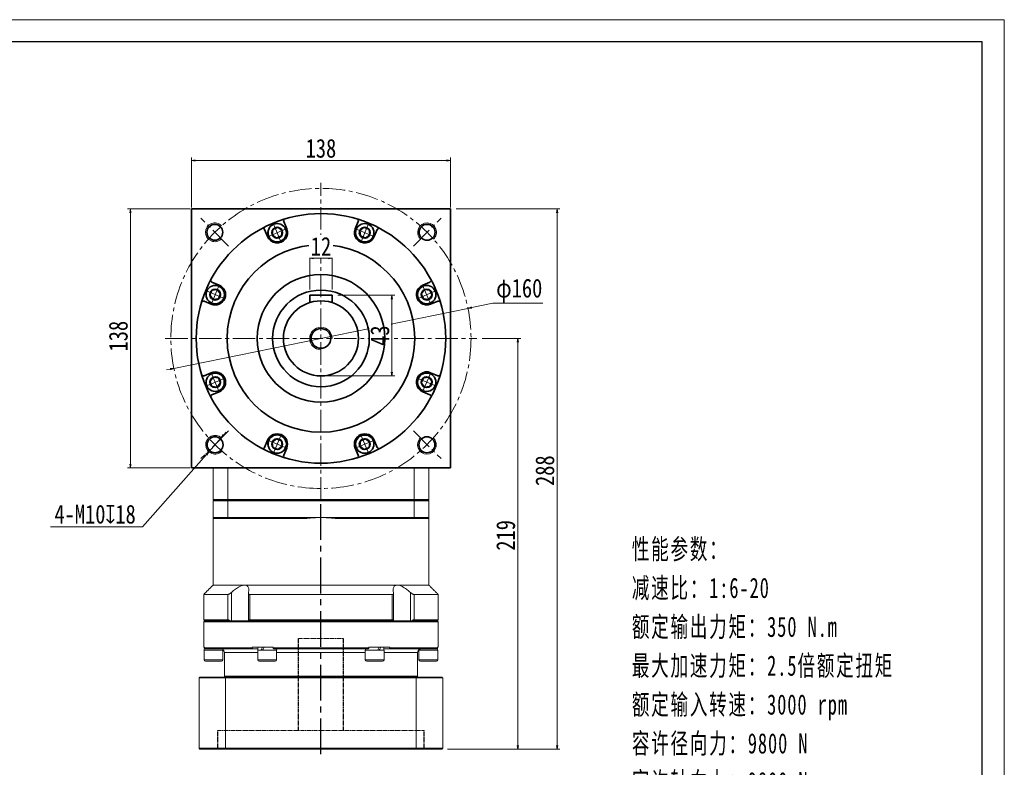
# Model space of a CAD drawing. Header units: millimetres. Extents: x -5 to 990, y 0 to 700.
# Tile 6 of 6: x 465 to 990, y 302 to 700. Entities that reach past the tile are written whole.
import ezdxf

# ---------------------------------------------------------------- set-up
doc = ezdxf.new("R2010")
doc.units = ezdxf.units.MM
doc.set_wipeout_variables(frame=1)
for name, pattern in [('CENTER2', [28.575, 19.05, -3.175, 3.175, -3.175]), ('DASHED', [0.75, 0.5, -0.25]), ('点画线', [18, 12, -2, 2, -2])]:
    doc.linetypes.add(name, pattern=pattern)
doc.layers.add('3中心线层', color=1, linetype='CENTER2')
for name, color, linetype, lineweight in [('中心线层', 1, '点画线', 18), ('图框_外框线', 7, 'Continuous', 18), ('尺寸线层', 3, 'Continuous', 18), ('粗实线层', 7, 'Continuous', 35)]:
    doc.layers.add(name, color=color, linetype=linetype, lineweight=lineweight)
doc.styles.add('宋体', font='SimSun.ttf', dxfattribs={"width": 0.8})
doc.styles.add('标准', font='txt', dxfattribs={"width": 0.667})
doc.dimstyles.new('A水平标注$0', dxfattribs={"dimtxt": 3.5, "dimasz": 2, "dimexe": 1.5, "dimexo": 3, "dimgap": 1.1, "dimtad": 1, "dimtoh": 1, "dimdec": 4, "dimdsep": 46, "dimtxsty": '宋体', "dimblk": 'OPEN', "dimcen": 3, "dimclrd": 3, "dimclre": 3, "dimclrt": 6, "dimadec": 0, "dimazin": 0, "dimtm": 1e-09, "dimtfac": 1, "dimtdec": 4, "dimtix": 1, "dimtmove": 0, "dimatfit": 3, "dimldrblk": 'OPEN', "dimfxl": 1, "dimtfill": 1, "dimtfillclr": 256, "dimlwd": 13, "dimlwe": 13, "dimarcsym": 0})
doc.dimstyles.new('D直径标注φ25', dxfattribs={"dimtxt": 3.5, "dimasz": 2, "dimexe": 1, "dimexo": 3, "dimtad": 1, "dimtoh": 1, "dimdec": 1, "dimdsep": 46, "dimtxsty": '宋体', "dimblk": 'OPEN', "dimcen": 3, "dimclrd": 3, "dimclre": 3, "dimclrt": 130, "dimadec": 0, "dimazin": 0, "dimtm": 1e-09, "dimtfac": 1, "dimtdec": 1, "dimtmove": 0, "dimatfit": 0, "dimldrblk": 'OPEN', "dimfxl": 1, "dimtfill": 1, "dimtfillclr": 256, "dimlwd": 13, "dimlwe": 13, "dimarcsym": 0})
doc.dimstyles.new('螺孔(M8-7H)', dxfattribs={"dimtxt": 3.5, "dimasz": 2, "dimexe": 1.25, "dimexo": 3, "dimtad": 1, "dimtoh": 1, "dimdec": 4, "dimdsep": 46, "dimtxsty": '宋体', "dimblk": 'OPEN', "dimcen": 3, "dimclrd": 3, "dimclre": 3, "dimclrt": 2, "dimadec": 0, "dimazin": 0, "dimtm": 1e-09, "dimtfac": 1, "dimtdec": 4, "dimtmove": 0, "dimatfit": 3, "dimldrblk": 'OPEN', "dimfxl": 1, "dimtfill": 1, "dimtfillclr": 256, "dimlwd": 9, "dimlwe": 9, "dimarcsym": 0})

# ---------------------------------------------------------------- blocks, each defined once
blk = doc.blocks.new('_Open')
at = {"color": 0, "linetype": 'ByBlock', "lineweight": -2}
for p, q in [((-1, 0.17), (0, 0)), ((-1, -0.17), (0, 0)), ((0, 0), (-1, 0))]:
    blk.add_line(p, q, dxfattribs=at)
blk = doc.blocks.new('*D14')
at = {"layer": 'Defpoints', "color": 0, "transparency": 16777216}
for p in [(559.28, 599.38), (524.42, 461.38), (559.28, 461.38)]:
    blk.add_point(p, dxfattribs=at)
at = {"layer": '尺寸线层', "color": 3, "lineweight": 13, "transparency": 16777216}
for p, q in [((556.28, 599.38), (522.92, 599.38)), ((524.42, 597.38), (524.42, 463.38)), ((556.28, 461.38), (522.92, 461.38))]:
    blk.add_line(p, q, dxfattribs=at)
at = {"layer": '尺寸线层', "color": 3, "lineweight": 13, "transparency": 16777216, "xscale": 2, "yscale": 2, "zscale": 2}
for p, rotation in [((524.42, 599.38), 90), ((524.42, 461.38), 270)]:
    blk.add_blockref('_Open', p, dxfattribs=dict(at, rotation=rotation))
at = {"layer": '尺寸线层', "color": 6, "transparency": 16777216, "insert": (518.03, 531.58), "char_height": 10, "attachment_point": 5, "rotation": 90, "style": '宋体', "bg_fill": 3, "box_fill_scale": 1.1, "bg_fill_color": 257, "bg_fill_transparency": 0}
blk.add_mtext('138', dxfattribs=at)
blk = doc.blocks.new('*D15')
at = {"layer": 'Defpoints', "color": 0, "transparency": 16777216}
for p in [(695.02, 625.26), (557.02, 597.12), (695.02, 597.12)]:
    blk.add_point(p, dxfattribs=at)
at = {"layer": '尺寸线层', "color": 3, "lineweight": 13, "transparency": 16777216}
for p, q in [((557.02, 600.12), (557.02, 626.76)), ((559.02, 625.26), (693.02, 625.26)), ((695.02, 600.12), (695.02, 626.76))]:
    blk.add_line(p, q, dxfattribs=at)
at = {"layer": '尺寸线层', "color": 3, "lineweight": 13, "transparency": 16777216, "xscale": 2, "yscale": 2, "zscale": 2, "rotation": 180}
blk.add_blockref('_Open', (557.02, 625.26), dxfattribs=at)
at = {"layer": '尺寸线层', "color": 3, "lineweight": 13, "transparency": 16777216, "xscale": 2, "yscale": 2, "zscale": 2}
blk.add_blockref('_Open', (695.02, 625.26), dxfattribs=at)
at = {"layer": '尺寸线层', "color": 6, "transparency": 16777216, "insert": (626.02, 631.65), "char_height": 10, "attachment_point": 5, "style": '宋体', "bg_fill": 3, "box_fill_scale": 1.1, "bg_fill_color": 257, "bg_fill_transparency": 0}
blk.add_mtext('138', dxfattribs=at)
blk = doc.blocks.new('*D24')
at = {"layer": 'Defpoints', "color": 0, "transparency": 16777216}
for p in [(704.4, 546.41), (547.65, 514.35)]:
    blk.add_point(p, dxfattribs=at)
at = {"layer": '尺寸线层', "color": 3, "lineweight": 13, "transparency": 16777216}
for p, q in [((547.65, 514.35), (704.4, 546.41)), ((717.6, 549.11), (706.36, 546.81)), ((744.35, 549.11), (717.6, 549.11)), ((545.69, 513.95), (543.73, 513.55))]:
    blk.add_line(p, q, dxfattribs=at)
at = {"layer": '尺寸线层', "color": 3, "lineweight": 13, "transparency": 16777216, "xscale": 2, "yscale": 2, "zscale": 2}
for p, rotation in [((704.4, 546.41), 191.5591783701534), ((547.65, 514.35), 11.55917837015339)]:
    blk.add_blockref('_Open', p, dxfattribs=dict(at, rotation=rotation))
at = {"layer": '尺寸线层', "color": 130, "transparency": 16777216, "insert": (731.72, 555.83), "char_height": 10, "attachment_point": 5, "style": '宋体', "bg_fill": 3, "box_fill_scale": 1.1, "bg_fill_color": 257, "bg_fill_transparency": 0}
blk.add_mtext('φ160', dxfattribs=at)
blk = doc.blocks.new('*X6')
at = {"layer": '中心线层', "linetype": '点画线', "lineweight": 18}
for p, q in [((0, -5.64), (0, 5.64)), ((-5.64, 0), (5.64, 0))]:
    blk.add_line(p, q, dxfattribs=at)
at = {"layer": '粗实线层'}
for p, q in [((-2.89, 0), (-1.44, 2.5)), ((-2.89, 0), (-1.44, -2.5)), ((-1.44, 2.5), (1.44, 2.5)), ((2.89, 0), (1.44, 2.5)), ((2.89, 0), (1.44, 2.5)), ((2.89, 0), (1.44, -2.5)), ((-1.44, -2.5), (1.44, -2.5))]:
    blk.add_line(p, q, dxfattribs=at)
blk.add_circle((0, 0), 2.89, dxfattribs=at)
for start, end in [(0, 180), (180, 360)]:
    blk.add_arc((0, 0), 4.89, start, end, dxfattribs=at)
blk = doc.blocks.new('*D33')
at = {"layer": 'Defpoints', "color": 0, "transparency": 16777216}
for p in [(632.02, 553.38), (626.02, 510.38), (663.86, 510.38)]:
    blk.add_point(p, dxfattribs=at)
at = {"layer": '尺寸线层', "color": 3, "lineweight": 13, "transparency": 16777216}
for p, q in [((635.02, 553.38), (665.36, 553.38)), ((663.86, 551.38), (663.86, 512.38)), ((629.02, 510.38), (665.36, 510.38))]:
    blk.add_line(p, q, dxfattribs=at)
at = {"layer": '尺寸线层', "color": 3, "lineweight": 13, "transparency": 16777216, "xscale": 2, "yscale": 2, "zscale": 2}
for p, rotation in [((663.86, 553.38), 90), ((663.86, 510.38), 270)]:
    blk.add_blockref('_Open', p, dxfattribs=dict(at, rotation=rotation))
at = {"layer": '尺寸线层', "color": 6, "transparency": 16777216, "insert": (657.47, 531.88), "char_height": 10, "attachment_point": 5, "rotation": 90, "style": '宋体', "bg_fill": 3, "box_fill_scale": 1.1, "bg_fill_color": 257, "bg_fill_transparency": 0}
blk.add_mtext('43', dxfattribs=at)
blk = doc.blocks.new('*D34')
at = {"layer": 'Defpoints', "color": 0, "transparency": 16777216}
for p in [(620.02, 573.09), (620.02, 553.38), (632.02, 553.38)]:
    blk.add_point(p, dxfattribs=at)
at = {"layer": '尺寸线层', "color": 3, "lineweight": 13, "transparency": 16777216}
for p, q in [((620.02, 556.38), (620.02, 574.59)), ((630.02, 573.09), (622.02, 573.09)), ((632.02, 556.38), (632.02, 574.59))]:
    blk.add_line(p, q, dxfattribs=at)
at = {"layer": '尺寸线层', "color": 3, "lineweight": 13, "transparency": 16777216, "xscale": 2, "yscale": 2, "zscale": 2, "rotation": 180}
blk.add_blockref('_Open', (620.02, 573.09), dxfattribs=at)
at = {"layer": '尺寸线层', "color": 3, "lineweight": 13, "transparency": 16777216, "xscale": 2, "yscale": 2, "zscale": 2}
blk.add_blockref('_Open', (632.02, 573.09), dxfattribs=at)
at = {"layer": '尺寸线层', "color": 6, "transparency": 16777216, "insert": (626.02, 579.45), "char_height": 10, "attachment_point": 5, "style": '宋体', "bg_fill": 3, "box_fill_scale": 1.1, "bg_fill_color": 257, "bg_fill_transparency": 0}
blk.add_mtext('12', dxfattribs=at)
blk = doc.blocks.new('*D9')
at = {"layer": 'Defpoints', "color": 0, "transparency": 16777216}
for p in [(695.02, 599.38), (690.52, 311.38), (751.91, 311.38)]:
    blk.add_point(p, dxfattribs=at)
at = {"layer": '尺寸线层', "color": 3, "lineweight": 13, "transparency": 16777216}
for p, q in [((698.02, 599.38), (753.41, 599.38)), ((751.91, 597.38), (751.91, 313.38)), ((693.52, 311.38), (753.41, 311.38))]:
    blk.add_line(p, q, dxfattribs=at)
at = {"layer": '尺寸线层', "color": 3, "lineweight": 13, "transparency": 16777216, "xscale": 2, "yscale": 2, "zscale": 2}
for p, rotation in [((751.91, 599.38), 90), ((751.91, 311.38), 270)]:
    blk.add_blockref('_Open', p, dxfattribs=dict(at, rotation=rotation))
at = {"layer": '尺寸线层', "color": 6, "transparency": 16777216, "insert": (745.41, 459.88), "char_height": 10, "attachment_point": 5, "rotation": 90, "style": '宋体', "bg_fill": 3, "box_fill_scale": 1.1, "bg_fill_color": 256, "bg_fill_true_color": 13158600, "bg_fill_transparency": 0}
blk.add_mtext('288', dxfattribs=at)
blk = doc.blocks.new('*D10')
at = {"layer": 'Defpoints', "color": 0, "transparency": 16777216}
for p in [(709.02, 530.38), (690.52, 311.38), (731.03, 311.38)]:
    blk.add_point(p, dxfattribs=at)
at = {"layer": '尺寸线层', "color": 3, "lineweight": 13, "transparency": 16777216}
for p, q in [((712.02, 530.38), (732.53, 530.38)), ((731.03, 528.38), (731.03, 313.38)), ((693.52, 311.38), (732.53, 311.38))]:
    blk.add_line(p, q, dxfattribs=at)
at = {"layer": '尺寸线层', "color": 3, "lineweight": 13, "transparency": 16777216, "xscale": 2, "yscale": 2, "zscale": 2}
for p, rotation in [((731.03, 530.38), 90), ((731.03, 311.38), 270)]:
    blk.add_blockref('_Open', p, dxfattribs=dict(at, rotation=rotation))
at = {"layer": '尺寸线层', "color": 6, "transparency": 16777216, "insert": (724.53, 425.38), "char_height": 10, "attachment_point": 5, "rotation": 90, "style": '宋体', "bg_fill": 3, "box_fill_scale": 1.1, "bg_fill_color": 256, "bg_fill_true_color": 13158600, "bg_fill_transparency": 0}
blk.add_mtext('219', dxfattribs=at)
blk = doc.blocks.new('*D35')
at = {"color": 3, "lineweight": 9, "transparency": 16777216}
for p, q in [((574.2, 478.95), (575.52, 480.45)), ((572.87, 477.45), (566.25, 469.95)), ((530.95, 430), (564.93, 468.46)), ((481.78, 430), (530.95, 430))]:
    blk.add_line(p, q, dxfattribs=at)
at = {"layer": 'Defpoints', "color": 0, "transparency": 16777216}
for p in [(572.87, 477.45), (566.25, 469.95)]:
    blk.add_point(p, dxfattribs=at)
at = {"color": 3, "lineweight": 9, "transparency": 16777216, "xscale": 2, "yscale": 2, "zscale": 2}
for p, rotation in [((572.87, 477.45), 228.5369481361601), ((566.25, 469.95), 48.53694813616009)]:
    blk.add_blockref('_Open', p, dxfattribs=dict(at, rotation=rotation))
at = {"color": 2, "transparency": 16777216, "insert": (505.62, 436.61), "char_height": 10, "attachment_point": 5, "style": '宋体', "bg_fill": 3, "box_fill_scale": 1.1, "bg_fill_color": 257, "bg_fill_transparency": 0}
blk.add_mtext('4-M10{\\famgdt|b0|i0|c0|p0;x}{18}', dxfattribs=at)

msp = doc.modelspace()

# ---------------------------------------------------------------- linework, layer by layer
at = {"color": 7, "linetype": 'Continuous', "lineweight": 15}
for p, q in [((568.52412, 461.37784), (568.52412, 444.37784)), ((576.32754, 444.37784), (576.32754, 461.37784)), ((675.7207, 461.37784), (675.7207, 444.37784)), ((683.52412, 444.37784), (683.52412, 461.37784)), ((683.02412, 444.37784), (675.53422, 444.37784)), ((675.7207, 443.87784), (675.7207, 434.87784)), ((675.7207, 443.87784), (683.52412, 443.87784)), ((683.52412, 434.87784), (683.52412, 443.87784)), ((675.7207, 434.87784), (626.02412, 434.87784)), ((633.59049, 434.37784), (675.53422, 434.37784)), ((675.53422, 434.37784), (683.02412, 434.37784)), ((683.52412, 434.87784), (675.7207, 434.87784)), ((576.34011, 393.87784), (563.52412, 393.87784)), ((585.36548, 398.87784), (568.52412, 398.87784)), ((576.34011, 393.87784), (576.34011, 380.37784)), ((578.37888, 379.87784), (578.37888, 395.02521)), ((666.68276, 398.87784), (585.36548, 398.87784)), ((663.94179, 393.87784), (588.10645, 393.87784)), ((588.10645, 380.37784), (588.10645, 393.87784)), ((663.94179, 393.87784), (663.94179, 380.37784)), ((683.52412, 398.87784), (666.68276, 398.87784)), ((673.66936, 395.02521), (673.66936, 379.87784)), ((675.70812, 380.37784), (675.70812, 393.87784)), ((576.34011, 380.37784), (563.52412, 380.37784)), ((563.52412, 379.37784), (626.02412, 379.37784)), ((626.02412, 379.87784), (564.02412, 379.87784)), ((564.02412, 379.87784), (577.56149, 379.87784)), ((587.35406, 379.87784), (664.69418, 379.87784)), ((663.94179, 380.37784), (588.10645, 380.37784)), ((563.52412, 365.87784), (563.858, 365.87784)), ((568.77412, 364.27784), (563.77412, 364.27784)), ((563.858, 365.37784), (563.858, 365.87784)), ((589.35373, 365.37784), (563.858, 365.37784)), ((564.35167, 364.87784), (589.67595, 364.87784)), ((573.77412, 364.27784), (568.77412, 364.27784)), ((574.52412, 362.87784), (592.39912, 362.87784)), ((589.35373, 365.87784), (589.35373, 365.37784)), ((589.35373, 365.87784), (600.52839, 365.87784)), ((589.67595, 364.87784), (592.45912, 364.87784)), ((601.72925, 364.27784), (592.39912, 364.27784)), ((600.52839, 365.37784), (600.52839, 365.87784)), ((651.51985, 365.37784), (600.52839, 365.37784)), ((600.69984, 364.87784), (651.3484, 364.87784)), ((602.39912, 364.27784), (601.72925, 364.27784)), ((602.39912, 362.87784), (649.64912, 362.87784)), ((602.71087, 364.87784), (602.89912, 364.87784)), ((649.14912, 364.87784), (649.33737, 364.87784)), ((659.64912, 364.27784), (649.64912, 364.27784)), ((651.51985, 365.87784), (651.51985, 365.37784)), ((651.51985, 365.87784), (662.6945, 365.87784)), ((659.58912, 364.87784), (662.37229, 364.87784)), ((659.64912, 362.87784), (677.52412, 362.87784)), ((662.37229, 364.87784), (687.69657, 364.87784)), ((662.6945, 365.37784), (662.6945, 365.87784)), ((568.77412, 359.02784), (563.77412, 359.02784)), ((564.52412, 358.27784), (568.77412, 358.27784)), ((573.77412, 359.02784), (568.77412, 359.02784)), ((568.77412, 358.27784), (573.02412, 358.27784)), ((601.72925, 359.02784), (592.39912, 359.02784)), ((593.14912, 358.27784), (601.07973, 358.27784)), ((601.07973, 358.27784), (601.64912, 358.27784)), ((602.39912, 359.02784), (601.72925, 359.02784)), ((659.64912, 359.02784), (649.64912, 359.02784)), ((650.39912, 358.27784), (658.89912, 358.27784)), ((679.02412, 358.27784), (687.52412, 358.27784)), ((561.02412, 349.37784), (575.21811, 349.37784)), ((561.02412, 349.37784), (561.02412, 311.87784)), ((575.39063, 349.87784), (561.52412, 349.87784)), ((677.52412, 350.37784), (574.52412, 350.37784)), ((575.21811, 349.37784), (676.83012, 349.37784)), ((575.21811, 311.87784), (575.21811, 349.37784)), ((676.65761, 349.87784), (575.39063, 349.87784)), ((676.83012, 349.37784), (676.83012, 311.87784)), ((575.21811, 311.87784), (561.02412, 311.87784)), ((561.52412, 311.37784), (575.39063, 311.37784)), ((676.83012, 311.87784), (575.21811, 311.87784)), ((575.39063, 311.37784), (676.65761, 311.37784))]:
    msp.add_line(p, q, dxfattribs=at)
at = {"color": 6, "linetype": 'DASHED', "lineweight": 15}
for p, q in [((614.02412, 370.37784), (638.02412, 370.37784)), ((571.02412, 321.37784), (681.02412, 321.37784))]:
    msp.add_line(p, q, dxfattribs=at)
at = {"color": 7, "linetype": 'Continuous', "lineweight": 15}
for centre, radius, start, end in [((569.44576, 586.93656), 5, 43.2191625, 315.1591555), ((682.60248, 586.93656), 5, 313.1992681, 224.8408445), ((569.56371, 473.70137), 5, 46.7509794, 316.9002039), ((682.48453, 473.70137), 5, 133.2490206, 46.6813654), ((626.02412, 377.37784), 57.5, 90, 97.5614297), ((626.02412, 377.37784), 57.5, 82.4385703, 90), ((572.52412, 362.87784), 2, 0, 30.1681269), ((679.52412, 362.87784), 2, 149.8150812, 180), ((564.52412, 359.02784), 0.75, 180, 270), ((573.02412, 359.02784), 0.75, 270, 0), ((593.14912, 359.02784), 0.75, 180, 270), ((601.64912, 359.02784), 0.75, 270, 0), ((650.39912, 359.02784), 0.75, 180, 270), ((658.89912, 359.02784), 0.75, 270, 0), ((679.02412, 359.02784), 0.75, 180, 270)]:
    msp.add_arc(centre, radius, start, end, dxfattribs=at)
at = {"color": 7, "linetype": 'Continuous', "lineweight": 15, "extrusion": (0, 0, -1)}
for centre, major_axis, ratio, start_param, end_param in [((568.77412, 365.87784), (0, 8.55633), 0.577350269, 4.618754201, 4.71238898), ((568.77412, 364.27784), (0, 8.55633), 0.577350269, 4.71238898, 4.837645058), ((597.39912, 365.87784), (4.54557, 8.49348), 0.227735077, 4.403003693, 4.591107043), ((597.39912, 364.27784), (4.54557, 8.49348), 0.227735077, 4.591107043, 4.779210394), ((597.39912, 365.87784), (3.07332, 5.74255), 0.227735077, 4.452374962, 4.591107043), ((654.64912, 365.87784), (4.54557, 8.49348), 0.227735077, 1.44951439, 1.63761774), ((654.64912, 364.27784), (3.07332, 5.74255), 0.227735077, 1.310782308, 1.44951439), ((654.64912, 364.27784), (4.54557, 8.49348), 0.227735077, 1.261411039, 1.44951439)]:
    msp.add_ellipse(centre, major_axis=major_axis, ratio=ratio, start_param=start_param, end_param=end_param, dxfattribs=at)
at = {"color": 7, "linetype": 'Continuous', "lineweight": 15}
for points in [[(675.7207, 443.87784), (675.53422, 444.37784)], [(683.02412, 444.37784), (683.52412, 443.87784)], [(675.7207, 434.87784), (675.53422, 434.37784)], [(683.02412, 434.37784), (683.52412, 434.87784)], [(683.52412, 434.87784), (683.52412, 398.87784)], [(563.52412, 393.87784), (568.52412, 398.87784)], [(563.52412, 380.37784), (563.52412, 393.87784)], [(587.31981, 379.87784), (587.31981, 394.64774)], [(664.72842, 394.64804), (664.72842, 379.87784)], [(564.02412, 379.87784), (563.52412, 380.37784)], [(563.52412, 379.37784), (564.02412, 379.87784)], [(563.52412, 365.87784), (563.52412, 379.37784)], [(563.77412, 359.02784), (563.77412, 364.27784)], [(563.858, 365.37784), (564.35167, 364.87784)], [(573.71412, 364.50289), (573.71412, 364.27784)], [(573.77412, 364.27784), (573.77412, 359.02784)], [(574.52412, 350.37784), (574.52412, 362.87784)], [(589.67595, 364.87784), (589.35373, 365.37784)], [(592.39912, 359.02784), (592.39912, 364.27784)], [(592.45912, 364.27784), (592.45912, 365.87784)], [(600.52839, 365.37784), (600.69984, 364.87784)], [(602.33912, 364.87784), (602.33912, 364.27784)], [(602.39912, 364.27784), (602.39912, 359.02784)], [(649.64912, 359.02784), (649.64912, 364.27784)], [(649.70912, 364.27784), (649.70912, 364.87784)], [(651.3484, 364.87784), (651.51985, 365.37784)], [(659.58912, 365.87784), (659.58912, 364.27784)], [(659.64912, 364.27784), (659.64912, 359.02784)], [(662.6945, 365.37784), (662.37229, 364.87784)], [(677.52412, 362.87784), (677.52412, 350.37784)], [(678.27412, 359.02784), (678.27412, 364.27784)], [(678.33412, 364.27784), (678.33412, 364.47023)], [(561.02412, 349.37784), (561.52412, 349.87784)], [(575.02412, 349.87784), (574.52412, 350.37784)], [(575.39063, 349.87784), (575.21811, 349.37784)], [(676.83012, 349.37784), (676.65761, 349.87784)], [(677.52412, 350.37784), (677.02412, 349.87784)], [(561.52412, 311.37784), (561.02412, 311.87784)], [(575.21811, 311.87784), (575.39063, 311.37784)], [(676.65761, 311.37784), (676.83012, 311.87784)]]:
    msp.add_open_spline(points, degree=1, dxfattribs=at)
for points, knots in [([(578.37888, 395.02521), (578.12023, 394.8037), (577.69342, 394.43817), (577.06663, 394.0748), (576.6307, 393.90316), (576.42594, 393.88532), (576.34011, 393.87784)], [0, 0, 0, 0, 0.923658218, 1.524159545, 2.020218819, 2.378137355, 2.378137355, 2.378137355, 2.378137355]), ([(585.36548, 398.87784), (584.96395, 398.83948), (584.13281, 398.76007), (582.80057, 398.20605), (581.57535, 397.51784), (580.08727, 396.51607), (579.06785, 395.62645), (578.37888, 395.02521)], [0, 0, 0, 0, 1.493533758, 3.091577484, 4.322036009, 5.554470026, 8.123989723, 8.123989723, 8.123989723, 8.123989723]), ([(587.37084, 395.02521), (587.42232, 395.25847), (587.5257, 395.72684), (587.58053, 396.44636), (587.52473, 397.17459), (587.31292, 397.81101), (586.9686, 398.30136), (586.5502, 398.62364), (586.04161, 398.81934), (585.63574, 398.8753), (585.39757, 398.87754), (585.36548, 398.87784)], [0, 0, 0, 0, 0.626246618, 1.257495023, 2.032414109, 2.823629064, 3.42820033, 4.048095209, 4.555440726, 5.077036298, 5.158257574, 5.158257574, 5.158257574, 5.158257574]), ([(588.10645, 393.87784), (588.0382, 393.88115), (587.89935, 393.88788), (587.72664, 393.94113), (587.58317, 394.02242), (587.45978, 394.14196), (587.36699, 394.30675), (587.31829, 394.52038), (587.31594, 394.76118), (587.35243, 394.93668), (587.37084, 395.02521)], [0, 0, 0, 0, 0.165195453, 0.336098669, 0.501143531, 0.67031152, 0.899665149, 1.135559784, 1.381616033, 1.632058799, 1.632058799, 1.632058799, 1.632058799]), ([(664.6774, 395.02521), (664.69916, 394.91501), (664.7433, 394.69144), (664.71735, 394.42426), (664.63845, 394.21857), (664.53377, 394.08019), (664.39599, 393.97687), (664.24921, 393.9162), (664.09539, 393.88335), (663.9933, 393.87969), (663.94179, 393.87784)], [0, 0, 0, 0, 0.312581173, 0.634124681, 0.837734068, 1.046108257, 1.214079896, 1.386575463, 1.508153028, 1.631948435, 1.631948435, 1.631948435, 1.631948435]), ([(666.68276, 398.87784), (666.50195, 398.86868), (666.13574, 398.85013), (665.66681, 398.69981), (665.26537, 398.46058), (664.89484, 398.07773), (664.61169, 397.52075), (664.47253, 396.77472), (664.48443, 395.93703), (664.61274, 395.33072), (664.6774, 395.02521)], [0, 0, 0, 0, 0.468845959, 0.949596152, 1.451964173, 1.965089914, 2.734777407, 3.526210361, 4.335728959, 5.157885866, 5.157885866, 5.157885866, 5.157885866]), ([(673.66936, 395.02521), (673.14266, 395.49017), (672.29106, 396.24196), (671.00134, 397.17396), (669.97266, 397.81363), (669.00579, 398.30268), (667.93773, 398.72052), (667.1575, 398.87343), (666.71522, 398.87754), (666.68276, 398.87784)], [0, 0, 0, 0, 1.980910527, 3.202878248, 4.450542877, 5.416537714, 6.381330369, 7.998144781, 8.126222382, 8.126222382, 8.126222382, 8.126222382]), ([(675.70812, 393.87784), (675.58745, 393.89182), (675.34664, 393.91973), (674.84044, 394.14725), (674.25687, 394.5147), (673.86947, 394.85133), (673.66936, 395.02521)], [0, 0, 0, 0, 0.48914015, 0.976123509, 1.653805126, 2.377879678, 2.377879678, 2.377879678, 2.377879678]), ([(576.34011, 380.37784), (576.46066, 380.36367), (576.70121, 380.33541), (577.13982, 380.1417), (577.4246, 379.9635), (577.56149, 379.87784)], [0, 0, 0, 0, 0.457440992, 0.912864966, 1.334419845, 1.334419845, 1.334419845, 1.334419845]), ([(587.35406, 379.87784), (587.40242, 379.98862), (587.49134, 380.19229), (587.77766, 380.35362), (588.01077, 380.37079), (588.10645, 380.37784)], [0, 0, 0, 0, 0.4023771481, 0.7397651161, 0.974629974, 0.974629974, 0.974629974, 0.974629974]), ([(663.94179, 380.37784), (664.07562, 380.36367), (664.34268, 380.33541), (664.58796, 380.1417), (664.6597, 379.9635), (664.69418, 379.87784)], [0, 0, 0, 0, 0.33430891, 0.6671437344, 0.9752262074, 0.9752262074, 0.9752262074, 0.9752262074]), ([(674.48675, 379.87784), (674.66672, 379.98862), (674.9976, 380.19229), (675.42574, 380.35362), (675.62595, 380.37079), (675.70812, 380.37784)], [0, 0, 0, 0, 0.551089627, 1.013171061, 1.334838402, 1.334838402, 1.334838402, 1.334838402]), ([(574.25389, 363.88466), (574.25119, 363.89249), (574.2424, 363.91802), (573.87127, 364.4777), (573.26401, 364.83103), (572.79915, 364.86739), (572.66549, 364.87784)], [0, 0, 0, 0, 0.326549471, 1.065534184, 1.708406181, 1.967821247, 1.967821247, 1.967821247, 1.967821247]), ([(602.33912, 364.73671), (602.37498, 364.75746), (602.53967, 364.8528), (602.63573, 364.86685), (602.71087, 364.87784)], [0, 0, 0, 0, 0.0872534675, 0.4007646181, 0.4007646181, 0.4007646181, 0.4007646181]), ([(649.33737, 364.87784), (649.42336, 364.86609), (649.51252, 364.85391), (649.70237, 364.745), (649.70912, 364.74113)], [0, 0, 0, 0, 0.3845346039, 0.3986983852, 0.3986983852, 0.3986983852, 0.3986983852]), ([(679.38274, 364.87784), (679.1987, 364.85885), (678.65442, 364.8027), (678.16488, 364.414), (677.88162, 364.0546), (677.76513, 363.82981), (677.78838, 363.87344), (677.79436, 363.88467)], [0, 0, 0, 0, 0.371254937, 1.097915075, 1.483628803, 1.880459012, 2.017902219, 2.017902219, 2.017902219, 2.017902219])]:
    msp.add_open_spline(points, degree=3, knots=knots, dxfattribs=at)
at = {"layer": '3中心线层'}
msp.add_line((626.02412, 308.76115), (626.02412, 444.37784), dxfattribs=at)
at = {"layer": '3中心线层', "color": 6, "linetype": 'DASHED'}
for p, q in [((614.02412, 321.37784), (614.02412, 370.37784)), ((638.02412, 321.37784), (638.02412, 370.37784)), ((571.02412, 311.37784), (571.02412, 321.37784)), ((681.02412, 311.37784), (681.02412, 321.37784))]:
    msp.add_line(p, q, dxfattribs=at)
at = {"layer": '中心线层'}
for p, q in [((576.78377, 579.61819), (561.92738, 594.47458)), ((675.26447, 579.61819), (690.12086, 594.47458)), ((576.78377, 481.13749), (561.92738, 466.28109)), ((675.26447, 481.13749), (690.12086, 466.28109))]:
    msp.add_line(p, q, dxfattribs=at)
at = {"layer": '粗实线层'}
for p, q in [((695.02412, 599.37784), (557.02412, 599.37784)), ((557.02412, 599.37784), (557.02412, 461.37784)), ((695.02412, 461.37784), (695.02412, 599.37784)), ((597.59909, 584.62973), (596.00074, 588.48848)), ((607.76177, 588.83925), (606.16342, 592.698)), ((644.28647, 588.83925), (645.88482, 592.698)), ((654.44915, 584.62973), (656.04749, 588.48848)), ((571.77223, 501.95281), (567.91347, 500.35446)), ((680.27601, 501.95281), (684.13476, 500.35446)), ((597.59909, 476.12594), (596.00074, 472.26719)), ((654.44915, 476.12594), (656.04749, 472.26719)), ((607.76177, 471.91643), (606.16342, 468.05767)), ((644.28647, 471.91643), (645.88482, 468.05767)), ((557.02412, 461.37784), (695.02412, 461.37784)), ((568.52412, 461.37784), (683.52412, 461.37784))]:
    msp.add_line(p, q, dxfattribs=at)
for centre, radius in [((626.02412, 530.37784), 66.5), ((569.44576, 586.93656), 4.25), ((682.60248, 586.93656), 4.25), ((569.56371, 473.70137), 4.25), ((682.48453, 473.70137), 4.25)]:
    msp.add_circle(centre, radius, dxfattribs=at)
for centre, radius, start, end in [((607.0873, 593.08068), 1, 106.8047151, 202.5000301), ((644.96094, 593.08068), 1, 337.4999699, 73.1952849), ((595.07687, 588.1058), 1, 22.4999699, 118.1952849), ((602.68043, 586.73449), 5.5, 202.5, 22.5), ((649.36781, 586.73449), 5.5, 157.5, 337.5), ((656.97137, 588.1058), 1, 61.8047151, 157.5000301), ((568.29616, 499.43058), 1, 112.4999699, 208.1952849), ((683.75208, 499.43058), 1, 331.8047151, 67.5000301), ((602.68043, 474.02119), 5.5, 337.5, 157.5), ((649.36781, 474.02119), 5.5, 22.5, 202.5), ((595.07687, 472.64987), 1, 241.8047151, 337.5000301), ((607.0873, 467.67499), 1, 157.4999699, 253.1952849), ((644.96094, 467.67499), 1, 286.8047151, 22.5000301), ((656.97137, 472.64987), 1, 202.4999699, 298.1952849)]:
    msp.add_arc(centre, radius, start, end, dxfattribs=at)

# ---------------------------------------------------------------- block references
at = {"layer": '粗实线层', "rotation": 337.5000000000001}
msp.add_blockref('*X6', (649.36781, 586.73449), dxfattribs=at)

# ---------------------------------------------------------------- texts
at = {"layer": '尺寸线层', "insert": (791.73284, 423.52019), "char_height": 6.3, "width": 160.8832739, "attachment_point": 1, "line_spacing_factor": 1.15057, "style": '标准'}
msp.add_mtext('{\\H1.71429x;\\T1.1;性能参数：\\P减速比：1:6-20\\P额定输出力矩：350 N.m\\P最大加速力矩：2.5倍额定扭矩\\P额定输入转速：3000 rpm\\P容许径向力：9800 N\\P容许轴向力：9800 N\\P回程间隙：≤10 arcmin\\P使用寿命：＞20000 h\\P使用温度：-10℃~80℃}', dxfattribs=at)

# ---------------------------------------------------------------- next in the draw order: dimensions: what is measured, and where the dimension line sits
at = {"layer": '尺寸线层'}
dim = msp.add_linear_dim(base=(524.42308, 461.37784), p1=(559.27833, 599.37784), p2=(559.27833, 461.37784), angle=270, dimstyle='A水平标注$0', override={"dimtxt": 10, "dimgap": 1.5, "dimblk": 'Open', "dimtfill": 1, "dimtfillclr": 256}, dxfattribs=at)
dim.commit()
dim.dimension.update_dxf_attribs({"geometry": '*D14', "text_midpoint": (524.42308, 531.5784), "dimtype": 160})

# ---------------------------------------------------------------- next in the draw order: linework, layer by layer
at = {"layer": '中心线层'}
msp.add_line((543.02412, 530.37784), (709.02412, 530.37784), dxfattribs=at)

# ---------------------------------------------------------------- next in the draw order: dimensions: what is measured, and where the dimension line sits
at = {"layer": '尺寸线层'}
dim = msp.add_linear_dim(base=(695.02412, 625.26305), p1=(557.02412, 597.12362), p2=(695.02412, 597.12362), dimstyle='A水平标注$0', override={"dimtxt": 10, "dimgap": 1.5, "dimblk": 'Open', "dimtfill": 1, "dimtfillclr": 256}, dxfattribs=at)
dim.commit()
dim.dimension.update_dxf_attribs({"geometry": '*D15', "text_midpoint": (626.02412, 625.26305), "dimtype": 160})

# ---------------------------------------------------------------- next in the draw order: linework, layer by layer
at = {"layer": '中心线层'}
msp.add_line((626.02412, 444.37784), (626.02412, 613.37784), dxfattribs=at)
msp.add_circle((626.02412, 530.37784), 80, dxfattribs=at)

# ---------------------------------------------------------------- next in the draw order: dimensions: what is measured, and where the dimension line sits
at = {"layer": '尺寸线层'}
dim = msp.add_diameter_dim_2p(p1=(547.64666, 514.34744), p2=(704.40158, 546.40823), dimstyle='D直径标注φ25', override={"dimtxt": 10, "dimgap": 1.5, "dimpost": 'φ<>'}, dxfattribs=at)
dim.commit()
dim.dimension.update_dxf_attribs({"geometry": '*D24', "text_midpoint": (717.59526, 549.10671), "dimtype": 163})

# ---------------------------------------------------------------- next in the draw order: linework, layer by layer
at = {"layer": '粗实线层'}
for p, q in [((571.77223, 558.80286), (567.91347, 560.40121)), ((680.27601, 558.80286), (684.13476, 560.40121)), ((632.02412, 553.37784), (620.02412, 553.37784)), ((620.02412, 553.37784), (620.02412, 549.45662)), ((632.02412, 553.37784), (632.02412, 549.45662)), ((567.56271, 548.64019), (563.70396, 550.23854)), ((684.48553, 548.64019), (688.34428, 550.23854)), ((567.56271, 512.11548), (563.70396, 510.51714)), ((684.48553, 512.11548), (688.34428, 510.51714))]:
    msp.add_line(p, q, dxfattribs=at)
for radius in [50, 20, 5.25]:
    msp.add_circle((626.02412, 530.37784), radius, dxfattribs=at)
for centre, radius, start, end in [((568.29616, 561.32509), 1, 151.8047151, 247.5000301), ((683.75208, 561.32509), 1, 292.4999699, 28.1952849), ((569.66747, 553.72153), 5.5, 247.5, 67.5), ((682.38077, 553.72153), 5.5, 112.5, 292.5), ((563.32127, 549.31466), 1, 67.4999699, 163.1952849), ((688.72696, 549.31466), 1, 16.8047151, 112.5000301), ((563.32127, 511.44102), 1, 196.8047151, 292.5000301), ((569.66747, 507.03415), 5.5, 292.5, 112.5), ((682.38077, 507.03415), 5.5, 67.5, 247.5), ((688.72696, 511.44102), 1, 247.4999699, 343.1952849)]:
    msp.add_arc(centre, radius, start, end, dxfattribs=at)
at = {"layer": '粗实线层', "lineweight": 18}
msp.add_arc((626.02412, 530.37784), 6, 0, 270, dxfattribs=at)

# ---------------------------------------------------------------- next in the draw order: dimensions: what is measured, and where the dimension line sits
at = {"layer": '尺寸线层'}
dim = msp.add_linear_dim(base=(663.86208, 510.37784), p1=(632.02412, 553.37784), p2=(626.02412, 510.37784), angle=270, dimstyle='A水平标注$0', override={"dimtxt": 10, "dimgap": 1.5, "dimblk": 'Open', "dimtfill": 1, "dimtfillclr": 256}, dxfattribs=at)
dim.commit()
dim.dimension.update_dxf_attribs({"geometry": '*D33', "text_midpoint": (663.86208, 531.87784), "dimtype": 160})

# ---------------------------------------------------------------- next in the draw order: wipeouts: each hides what was drawn before it
for points in [[(607.1982, 588.60581), (606.82021, 589.33724), (606.82021, 589.33724), (605.93808, 590.38138), (604.80141, 591.14057), (603.49902, 591.55549), (602.13266, 591.59371), (600.80911, 591.25226), (600.80911, 591.25226), (600.80911, 591.25226), (599.63177, 590.55781), (598.69264, 589.56462), (598.0651, 588.3503), (597.79818, 587.00972), (597.91274, 585.64764), (597.91274, 585.64764), (597.91274, 585.64764), (598.16266, 584.86317), (598.16266, 584.86317), (598.16266, 584.86317), (598.80093, 583.75764), (599.70359, 582.85499), (600.80911, 582.21672), (602.04216, 581.88632), (603.3187, 581.88632), (604.55175, 582.21672), (604.55175, 582.21672), (604.55175, 582.21672), (605.85623, 583.0161), (606.84984, 584.17947), (607.43532, 585.59294), (607.55535, 587.11815)], [(571.53879, 558.2393), (570.75431, 558.48922), (570.75431, 558.48922), (569.39223, 558.60377), (568.05166, 558.33686), (566.83734, 557.70931), (565.84415, 556.77019), (565.1497, 555.59285), (565.1497, 555.59285), (565.1497, 555.59285), (564.80824, 554.26929), (564.84647, 552.90294), (565.26139, 551.60054), (566.02058, 550.46387), (567.06472, 549.58174), (567.06472, 549.58174), (567.06472, 549.58174), (567.79615, 549.20376), (567.79615, 549.20376), (567.79615, 549.20376), (569.02919, 548.87336), (570.30574, 548.87336), (571.53879, 549.20376), (572.64431, 549.84203), (573.54696, 550.74468), (574.18524, 551.8502), (574.18524, 551.8502), (574.18524, 551.8502), (574.54239, 553.33786), (574.42236, 554.86307), (573.83688, 556.27654), (572.84327, 557.43991)], [(684.25209, 549.20376), (684.98352, 549.58174), (684.98352, 549.58174), (686.02766, 550.46387), (686.78685, 551.60054), (687.20177, 552.90294), (687.23999, 554.26929), (686.89854, 555.59285), (686.89854, 555.59285), (686.89854, 555.59285), (686.20409, 556.77019), (685.2109, 557.70931), (683.99658, 558.33686), (682.656, 558.60377), (681.29392, 558.48922), (681.29392, 558.48922), (681.29392, 558.48922), (680.50945, 558.2393), (680.50945, 558.2393), (680.50945, 558.2393), (679.40393, 557.60102), (678.50127, 556.69837), (677.863, 555.59285), (677.5326, 554.3598), (677.5326, 553.08325), (677.863, 551.8502), (677.863, 551.8502), (677.863, 551.8502), (678.66238, 550.54573), (679.82575, 549.55212), (681.23922, 548.96664), (682.76443, 548.8466)], [(567.79615, 511.55192), (567.06472, 511.17393), (567.06472, 511.17393), (566.02058, 510.2918), (565.26139, 509.15513), (564.84647, 507.85273), (564.80824, 506.48638), (565.1497, 505.16283), (565.1497, 505.16283), (565.1497, 505.16283), (565.84415, 503.98549), (566.83734, 503.04636), (568.05166, 502.41882), (569.39223, 502.1519), (570.75431, 502.26646), (570.75431, 502.26646), (570.75431, 502.26646), (571.53879, 502.51638), (571.53879, 502.51638), (571.53879, 502.51638), (572.64431, 503.15465), (573.54696, 504.0573), (574.18524, 505.16283), (574.51563, 506.39587), (574.51563, 507.67242), (574.18524, 508.90547), (574.18524, 508.90547), (574.18524, 508.90547), (573.38585, 510.20995), (572.22249, 511.20356), (570.80901, 511.78904), (569.2838, 511.90907)], [(680.50945, 502.51638), (681.29392, 502.26646), (681.29392, 502.26646), (682.656, 502.1519), (683.99658, 502.41882), (685.2109, 503.04636), (686.20409, 503.98549), (686.89854, 505.16283), (686.89854, 505.16283), (686.89854, 505.16283), (687.23999, 506.48638), (687.20177, 507.85273), (686.78685, 509.15513), (686.02766, 510.2918), (684.98352, 511.17393), (684.98352, 511.17393), (684.98352, 511.17393), (684.25209, 511.55192), (684.25209, 511.55192), (684.25209, 511.55192), (683.01904, 511.88231), (681.7425, 511.88231), (680.50945, 511.55192), (679.40393, 510.91365), (678.50127, 510.01099), (677.863, 508.90547), (677.863, 508.90547), (677.863, 508.90547), (677.50584, 507.41781), (677.62588, 505.8926), (678.21136, 504.47913), (679.20497, 503.31576)], [(598.16266, 475.89251), (597.91274, 475.10803), (597.91274, 475.10803), (597.79818, 473.74595), (598.0651, 472.40538), (598.69264, 471.19105), (599.63177, 470.19787), (600.80911, 469.50341), (600.80911, 469.50341), (600.80911, 469.50341), (602.13266, 469.16196), (603.49902, 469.20019), (604.80141, 469.61511), (605.93808, 470.3743), (606.82021, 471.41844), (606.82021, 471.41844), (606.82021, 471.41844), (607.1982, 472.14986), (607.1982, 472.14986), (607.1982, 472.14986), (607.52859, 473.38291), (607.52859, 474.65946), (607.1982, 475.89251), (606.55993, 476.99803), (605.65727, 477.90068), (604.55175, 478.53896), (604.55175, 478.53896), (604.55175, 478.53896), (603.06409, 478.89611), (601.53888, 478.77607), (600.12541, 478.1906), (598.96204, 477.19699)], [(644.85004, 472.14986), (645.22803, 471.41844), (645.22803, 471.41844), (646.11016, 470.3743), (647.24683, 469.61511), (648.54922, 469.20019), (649.91558, 469.16196), (651.23913, 469.50341), (651.23913, 469.50341), (651.23913, 469.50341), (652.41647, 470.19787), (653.3556, 471.19105), (653.98314, 472.40538), (654.25006, 473.74595), (654.1355, 475.10803), (654.1355, 475.10803), (654.1355, 475.10803), (653.88558, 475.89251), (653.88558, 475.89251), (653.88558, 475.89251), (653.24731, 476.99803), (652.34465, 477.90068), (651.23913, 478.53896), (650.00608, 478.86935), (648.72953, 478.86935), (647.49649, 478.53896), (647.49649, 478.53896), (647.49649, 478.53896), (646.19201, 477.73957), (645.1984, 476.5762), (644.61292, 475.16273), (644.49288, 473.63752)]]:
    msp.add_wipeout(points).dxf.layer = '粗实线层'

# ---------------------------------------------------------------- next in the draw order: block references
at = {"layer": '粗实线层'}
for p, rotation in [((602.68043, 586.73449), 22.5), ((569.66747, 553.72153), 67.50000000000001), ((682.38077, 553.72153), 292.5000000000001), ((569.66747, 507.03415), 112.5), ((682.38077, 507.03415), 247.5000000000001), ((602.68043, 474.02119), 157.5000000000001), ((649.36781, 474.02119), 202.4999999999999)]:
    msp.add_blockref('*X6', p, dxfattribs=dict(at, rotation=rotation))

# ---------------------------------------------------------------- next in the draw order: dimensions: what is measured, and where the dimension line sits
at = {"layer": '尺寸线层'}
dim = msp.add_linear_dim(base=(620.02412, 573.09411), p1=(632.02412, 553.37784), p2=(620.02412, 553.37784), dimstyle='A水平标注$0', override={"dimtxt": 10, "dimgap": 1.5, "dimblk": 'Open', "dimtfill": 1, "dimtfillclr": 256}, dxfattribs=at)
dim.commit()
dim.dimension.update_dxf_attribs({"geometry": '*D34', "text_midpoint": (626.02412, 573.09411), "dimtype": 160})

# ---------------------------------------------------------------- next in the draw order: linework, layer by layer
at = {"layer": '图框_外框线', "color": 3}
msp.add_lwpolyline([(0, 0), (990.28344, 0), (990.28344, 700.27186), (0, 700.27186)], close=True, dxfattribs=at)
at = {"layer": '图框_外框线', "color": 3, "lineweight": 25}
msp.add_lwpolyline([(58.94544, 11.78909), (978.49435, 11.78909), (978.49435, 688.48277), (58.94544, 688.48277)], close=True, dxfattribs=at)
at = {"layer": '粗实线层'}
for radius in [34, 25.75]:
    msp.add_circle((626.02412, 530.37784), radius, dxfattribs=at)

# ---------------------------------------------------------------- next in the draw order: dimensions: what is measured, and where the dimension line sits
dim = msp.add_diameter_dim_2p(p1=(572.87439, 477.44828), p2=(566.25302, 469.95445), text='4-M<>{\\famgdt|b0|i0|c0|p0;x}{18}', dimstyle='螺孔(M8-7H)', override={"dimtxt": 10, "dimgap": 1.5, "dimtad": 1, "dimtih": 0, "dimtoh": 1, "dimdec": 4, "dimlfac": 1, "dimpost": '<>', "dimcen": 0, "dimse1": 0, "dimse2": 0, "dimsd1": 0, "dimsd2": 0, "dimtix": 0, "dimtofl": 1, "dimatfit": 3, "dimtvp": 0.1})
dim.commit()
dim.dimension.update_dxf_attribs({"geometry": '*D35', "text_midpoint": (505.61704, 430.00254), "dimtype": 163})
at = {"layer": '尺寸线层'}
dim = msp.add_linear_dim(base=(751.90957, 311.37784), p1=(695.02412, 599.37784), p2=(690.52412, 311.37784), angle=90, dimstyle='A水平标注$0', override={"dimtxt": 10, "dimgap": 1.5}, dxfattribs=at)
dim.commit()
dim.dimension.update_dxf_attribs({"geometry": '*D9', "text_midpoint": (751.90957, 459.87784), "dimtype": 160})

# ---------------------------------------------------------------- next in the draw order: linework, layer by layer
at = {"color": 7, "linetype": 'Continuous', "lineweight": 15}
for p, q in [((568.52412, 443.87784), (576.32754, 443.87784)), ((568.52412, 443.87784), (568.52412, 434.87784)), ((576.51402, 444.37784), (569.02412, 444.37784)), ((576.32754, 443.87784), (675.7207, 443.87784)), ((576.32754, 434.87784), (576.32754, 443.87784)), ((675.53422, 444.37784), (576.51402, 444.37784)), ((576.32754, 434.87784), (568.52412, 434.87784)), ((569.02412, 434.37784), (576.51402, 434.37784)), ((626.02412, 434.87784), (576.32754, 434.87784)), ((576.51402, 434.37784), (618.45775, 434.37784))]:
    msp.add_line(p, q, dxfattribs=at)
for points in [[(568.52412, 443.87784), (569.02412, 444.37784)], [(576.32754, 443.87784), (576.51402, 444.37784)], [(568.52412, 398.87784), (568.52412, 434.87784)], [(568.52412, 434.87784), (569.02412, 434.37784)], [(576.32754, 434.87784), (576.51402, 434.37784)]]:
    msp.add_open_spline(points, degree=1, dxfattribs=at)
at = {"layer": '粗实线层'}
msp.add_line((568.52412, 444.37784), (683.52412, 444.37784), dxfattribs=at)

# ---------------------------------------------------------------- next in the draw order: dimensions: what is measured, and where the dimension line sits
at = {"layer": '尺寸线层'}
dim = msp.add_linear_dim(base=(731.02699, 311.37784), p1=(709.02412, 530.37784), p2=(690.52412, 311.37784), angle=90, dimstyle='A水平标注$0', override={"dimtxt": 10, "dimgap": 1.5}, dxfattribs=at)
dim.commit()
dim.dimension.update_dxf_attribs({"geometry": '*D10', "text_midpoint": (731.02699, 425.37784), "dimtype": 160})

# ---------------------------------------------------------------- next in the draw order: linework, layer by layer
at = {"color": 7, "linetype": 'Continuous', "lineweight": 15}
for p, q in [((688.52412, 393.87784), (675.70812, 393.87784)), ((688.02412, 379.87784), (626.02412, 379.87784)), ((626.02412, 379.37784), (688.52412, 379.37784)), ((674.48675, 379.87784), (688.02412, 379.87784)), ((688.52412, 380.37784), (675.70812, 380.37784)), ((688.19023, 365.37784), (662.6945, 365.37784)), ((688.27412, 364.27784), (678.27412, 364.27784)), ((688.19023, 365.87784), (688.19023, 365.37784)), ((688.19023, 365.87784), (688.52412, 365.87784)), ((688.27412, 359.02784), (678.27412, 359.02784)), ((690.52412, 349.87784), (676.65761, 349.87784)), ((676.83012, 349.37784), (691.02412, 349.37784)), ((691.02412, 311.87784), (691.02412, 349.37784)), ((676.65761, 311.37784), (690.52412, 311.37784)), ((691.02412, 311.87784), (676.83012, 311.87784))]:
    msp.add_line(p, q, dxfattribs=at)
msp.add_arc((687.52412, 359.02784), 0.75, 270, 0, dxfattribs=at)
at = {"color": 7, "linetype": 'Continuous', "lineweight": 15, "extrusion": (0, 0, -1)}
for centre, start_param, end_param in [((683.27412, 365.87784), 1.570796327, 1.758899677), ((683.27412, 364.27784), 1.477161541, 1.570796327)]:
    msp.add_ellipse(centre, major_axis=(0, 8.55633), ratio=0.577350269, start_param=start_param, end_param=end_param, dxfattribs=at)
at = {"color": 7, "linetype": 'Continuous', "lineweight": 15}
for points in [[(683.52412, 398.87784), (688.52412, 393.87784)], [(688.52412, 393.87784), (688.52412, 380.37784)], [(688.52412, 380.37784), (688.02412, 379.87784)], [(688.02412, 379.87784), (688.52412, 379.37784)], [(688.52412, 379.37784), (688.52412, 365.87784)], [(687.69657, 364.87784), (688.19023, 365.37784)], [(688.27412, 364.27784), (688.27412, 359.02784)], [(690.52412, 349.87784), (691.02412, 349.37784)], [(691.02412, 311.87784), (690.52412, 311.37784)]]:
    msp.add_open_spline(points, degree=1, dxfattribs=at)

doc.saveas('drawing.dxf')
